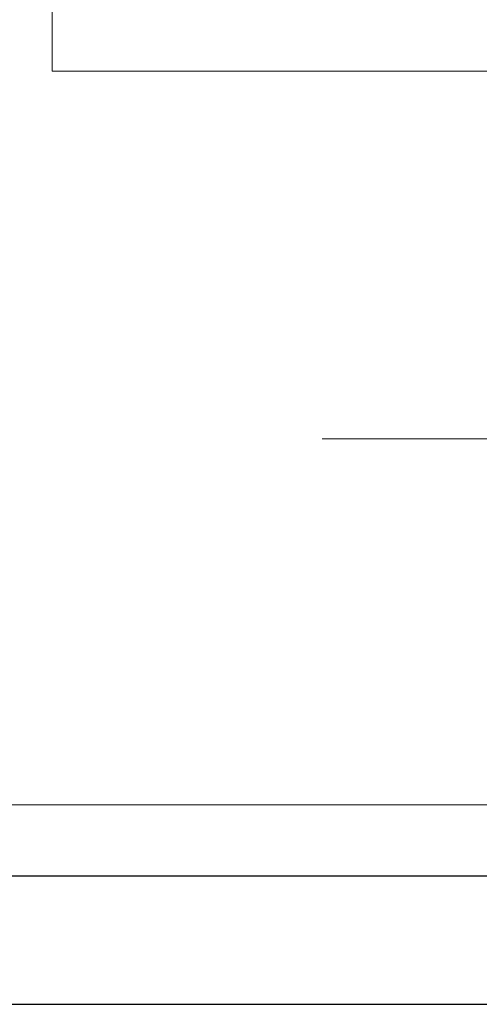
# Model space of a CAD drawing. Header units: millimetres. Extents: x 4476663 to 4477054, y -30323851 to -30323414.
# Tile 201 of 256: x 4476893.645 to 4476893.805, y -30323528.938 to -30323528.596. Entities that reach past the tile are written whole.
import ezdxf

# ---------------------------------------------------------------- set-up
doc = ezdxf.new("R2010")
doc.units = ezdxf.units.MM
for name, color, linetype, lineweight in [('CE-Condutos (Baixa)', 6, 'Continuous', 25), ('CE-PT Dados', 7, 'Continuous', 5), ('IFC-Parede padrão-Contorno', 44, 'Continuous', 5), ('P-Simbol', 5, 'Continuous', 20)]:
    doc.layers.add(name, color=color, linetype=linetype, lineweight=lineweight)

msp = doc.modelspace()

# ---------------------------------------------------------------- linework, layer by layer
at = {"layer": 'CE-Condutos (Baixa)'}
for p, q in [((4476893.82654, -30323528.89315), (4476891.51633, -30323528.89315)), ((4476891.51867, -30323528.93771), (4476893.83177, -30323528.93771))]:
    msp.add_line(p, q, dxfattribs=at)
at = {"layer": 'CE-PT Dados'}
msp.add_line((4476893.90177, -30323528.74122), (4476893.75056, -30323528.74122), dxfattribs=at)
at = {"layer": 'IFC-Parede padrão-Contorno', "color": 8, "lineweight": 5}
msp.add_line((4476890.10334, -30323528.86841), (4476896.17223, -30323528.86841), dxfattribs=at)
at = {"layer": 'P-Simbol'}
msp.add_lwpolyline([(4476894.08063, -30323528.61343), (4476894.08063, -30323528.12103), (4476893.65671, -30323528.12103), (4476893.65671, -30323528.61343), (4476894.08063, -30323528.61343)], dxfattribs=at)

doc.saveas('drawing.dxf')
